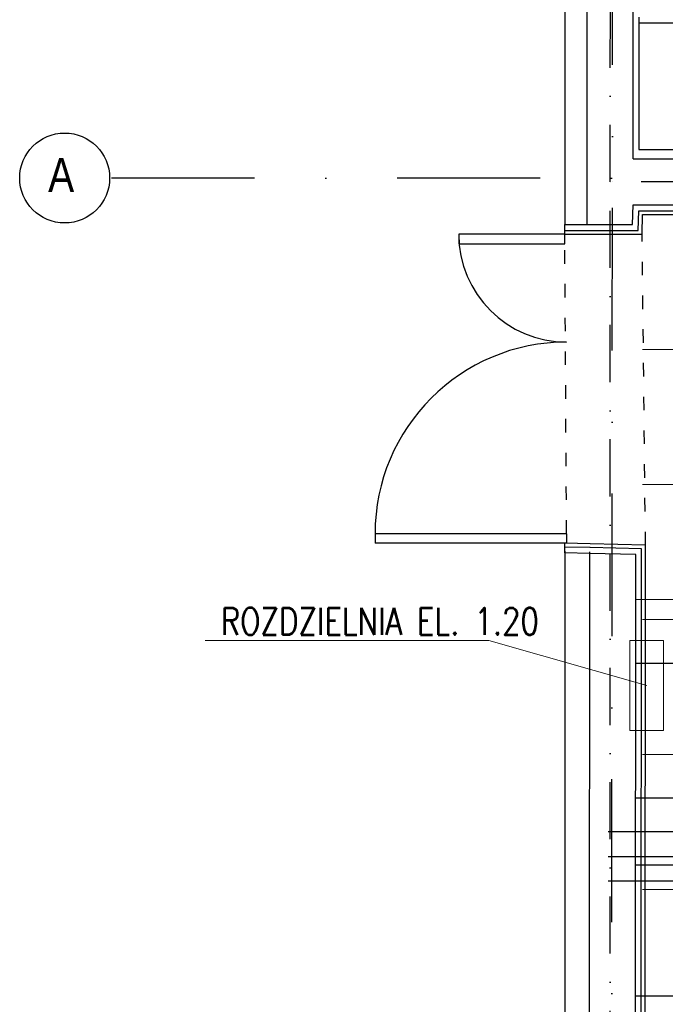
# Model space of a CAD drawing. Header units: millimetres. Extents: x -32221 to 212500, y 31663 to 93766.
# Tile 33 of 256: x 13454 to 16325, y 44084 to 48461. Entities that reach past the tile are written whole.
import ezdxf

# ---------------------------------------------------------------- set-up
doc = ezdxf.new("R2010")
doc.units = ezdxf.units.MM
doc.linetypes.add('DASHDOTX2', pattern=[50.8, 25.4, -12.7, 0, -12.7])
doc.linetypes.add('GCAD_ISO03W100', pattern=[30, 12, -18])
for name, color, linetype, lineweight in [('kasetony', 42, 'Continuous', 5), ('opis', 250, 'Continuous', 15), ('urządzenia', 3, 'Continuous', 15)]:
    doc.layers.add(name, color=color, linetype=linetype, lineweight=lineweight)
doc.layers.add('osie', color=250, linetype='Continuous')
doc.layers.add('Sciany', color=250, linetype='Continuous')
doc.styles.get("Standard").update_dxf_attribs({"font": 'ARIALN.TTF'})

msp = doc.modelspace()

# ---------------------------------------------------------------- linework, layer by layer
for p, q in [((16207.625, 48446.833), (16207.625, 47884.762)), ((16207.625, 47884.762), (25489.956, 47884.762))]:
    msp.add_line(p, q)
at = {"layer": 'kasetony'}
for p, q in [((16822.937, 47594.948), (16222.937, 47594.948)), ((16222.937, 46994.948), (16822.937, 46994.948)), ((16822.937, 46994.948), (16222.937, 46994.948)), ((16222.937, 46394.948), (16822.937, 46394.948)), ((16822.937, 46394.948), (16222.937, 46394.948)), ((16222.937, 45794.948), (16822.937, 45794.948)), ((16822.937, 45794.948), (16222.937, 45794.948)), ((16222.937, 45194.948), (16822.937, 45194.948)), ((16822.937, 45194.948), (16222.937, 45194.948)), ((16222.937, 44594.948), (16822.937, 44594.948)), ((16822.937, 44594.948), (16222.937, 44594.948))]:
    msp.add_line(p, q, dxfattribs=at)
at = {"layer": 'opis'}
for p, q in [((14278.618, 45701.485), (15540.163, 45701.485)), ((15540.163, 45701.485), (16242.137, 45501.485))]:
    msp.add_line(p, q, dxfattribs=at)
at = {"layer": 'osie', "linetype": 'DASHDOTX2', "ltscale": 25}
for p, q in [((16077.737, 33019.002), (16101.37, 62731.446)), ((29738.966, 47757.439), (13854.161, 47757.439))]:
    msp.add_line(p, q, dxfattribs=at)
at = {"layer": 'osie'}
for p, q in [((16071.168, 44851.817), (26704.172, 44851.817)), ((26674.465, 44631.817), (16070.993, 44631.817))]:
    msp.add_line(p, q, dxfattribs=at)
at = {"layer": 'osie', "linetype": 'DASHDOTX2', "ltscale": 20}
msp.add_line((16071.081, 44741.817), (26689.319, 44741.817), dxfattribs=at)
at = {"layer": 'osie'}
msp.add_circle((13654.161, 47757.439), 200, dxfattribs=at)
at = {"layer": 'Sciany', "linetype": 'DASHDOTX2', "ltscale": 10}
for p, q in [((16079.301, 47739.724), (16104.962, 61857.756)), ((25617.915, 47751.721), (16079.301, 47739.724)), ((16079.301, 33639.4), (16079.301, 47739.724))]:
    msp.add_line(p, q, dxfattribs=at)
at = {"layer": 'Sciany'}
for p, q in [((15877.701, 60205.691), (15877.701, 47550.363)), ((15976.79, 47550.264), (15989.402, 60203.485)), ((16181.465, 47841.955), (16193.779, 60197.57)), ((16207.651, 48472.391), (16207.625, 48446.833)), ((16207.625, 48446.833), (25489.218, 48458.634)), ((16181.465, 47841.955), (25515.554, 47853.823)), ((16178.833, 47550.063), (16181.725, 47637.492)), ((16181.725, 47637.492), (25720.277, 47649.62)), ((16204.352, 47524.48), (16206.627, 47611.966)), ((16206.627, 47611.966), (25720.309, 47624.062)), ((16221.952, 47507.666), (16222.937, 47594.948)), ((16222.937, 47594.948), (25720.331, 47607.023)), ((15877.659, 47507.767), (15877.701, 47550.363)), ((15877.701, 47550.363), (15976.79, 47550.264)), ((15976.79, 47550.264), (16178.833, 47550.063)), ((15877.659, 47507.767), (15406.405, 47507.767)), ((15406.405, 47507.767), (15406.405, 47465.17)), ((15877.659, 47507.767), (15976.748, 47507.668)), ((15877.659, 47465.17), (15877.659, 47507.767)), ((15877.676, 47524.805), (15976.765, 47524.706)), ((15976.748, 47507.668), (16221.952, 47507.666)), ((15976.765, 47524.706), (16204.352, 47524.48)), ((15406.405, 47465.17), (15877.659, 47465.17)), ((15885.981, 46176.262), (15034.051, 46176.262)), ((15034.051, 46176.262), (15034.051, 46133.665)), ((15885.981, 46176.262), (15885.981, 46133.665)), ((15885.981, 46133.665), (15034.051, 46133.665)), ((15877.701, 46091.077), (15878.206, 46116.63)), ((15877.701, 46097.801), (15877.701, 33442.474)), ((15878.206, 46116.63), (15878.542, 46133.665)), ((15989.906, 46114.424), (15878.206, 46116.63)), ((15990.243, 46131.459), (15878.542, 46133.665)), ((15976.788, 33439.499), (15989.402, 46095.596)), ((16219.337, 46108.503), (15990.141, 46114.418)), ((16236.804, 46125.097), (15990.581, 46131.451)), ((16208.474, 33759.658), (16219.164, 46108.508)), ((16225.518, 33776.718), (16236.631, 46125.101)), ((15989.402, 46088.871), (15877.701, 46091.077)), ((16193.779, 46082.956), (15989.402, 46088.871)), ((16193.779, 46082.956), (15989.402, 46088.871)), ((16181.465, 33734.066), (16193.779, 46082.956)), ((22860.921, 45867.491), (16193.58, 45883.204)), ((17675.812, 45597.295), (16193.297, 45598.772)), ((22856.463, 44984.645), (16192.7, 45000.34)), ((17669.724, 44700.692), (16192.403, 44702.164)), ((22854.389, 44104.322), (16191.823, 44120.014))]:
    msp.add_line(p, q, dxfattribs=at)
at = {"layer": 'Sciany', "linetype": 'GCAD_ISO03W100', "ltscale": 5}
for p, q in [((15885.981, 46176.262), (15877.659, 47507.767)), ((16236.631, 46125.101), (16221.952, 47507.666))]:
    msp.add_line(p, q, dxfattribs=at)
at = {"layer": 'Sciany'}
for centre, radius, start, end in [((15885.981, 47507.767), 479.575, 180, 270), ((15885.981, 46176.262), 851.93, 90, 180)]:
    msp.add_arc(centre, radius, start, end, dxfattribs=at)
at = {"layer": 'urządzenia', "color": 1}
msp.add_lwpolyline([(16167.137, 45701.485), (16167.137, 45301.485), (16317.137, 45301.485), (16317.137, 45701.485)], close=True, dxfattribs=at)

# ---------------------------------------------------------------- texts
at = {"layer": 'opis', "insert": (14347.749, 45847.103), "char_height": 120, "width": 1480.60957, "attachment_point": 1}
msp.add_mtext('\\Fromans|c238;\\W0.8;ROZDZIELNIA EL. 1.20', dxfattribs=at)
at = {"layer": 'osie'}
msp.add_text('A', height=151.314, dxfattribs=at).set_placement((13580.715, 47695.349))

doc.saveas('drawing.dxf')
